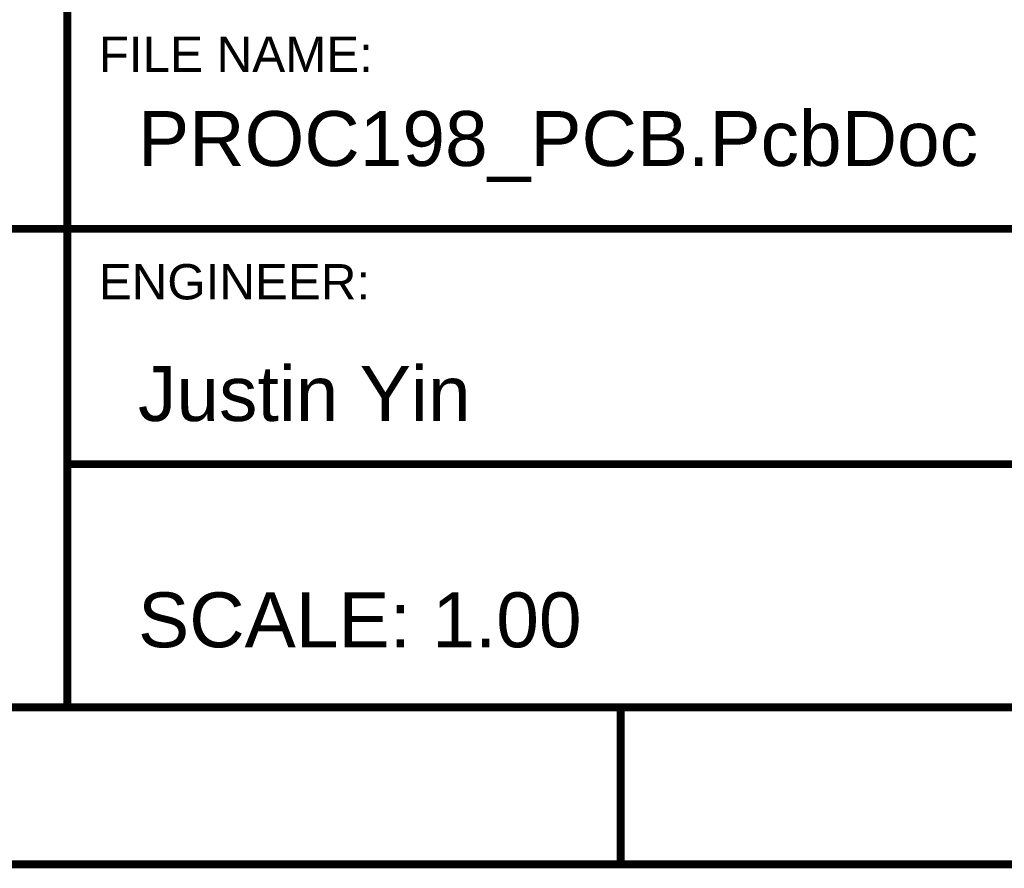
# Model space of a CAD drawing. Header units: inches. Extents: x -2.3 to 12.7, y -2.8 to 6.7.
# Tile 156 of 171: x 9.4 to 10.7, y -2.8 to -1.8. Entities that reach past the tile are written whole.
import ezdxf

# ---------------------------------------------------------------- set-up
doc = ezdxf.new("R2010")
doc.units = ezdxf.units.IN
doc.header["$MEASUREMENT"] = 0
doc.layers.add('M10 Fab Notes', color=56, linetype='Continuous')
doc.styles.add('Arial', font='txt', dxfattribs={"height": 0.2})

msp = doc.modelspace()

# ---------------------------------------------------------------- linework, layer by layer
at = {"layer": 'M10 Fab Notes'}
for points in [[(9.4592, -2.0166, 0.01, 0.01, 0), (9.4592, -1.4166, 0.01, 0.01, 0)], [(4.4767, -2.0166, 0.01, 0.01, 0), (9.4592, -2.0166, 0.01, 0.01, 0)], [(9.4592, -2.0166, 0.01, 0.01, 0), (12.4592, -2.0166, 0.01, 0.01, 0)], [(9.4592, -2.6266, 0.01, 0.01, 0), (9.4592, -2.0166, 0.01, 0.01, 0)], [(9.4592, -2.3166, 0.01, 0.01, 0), (12.4592, -2.3166, 0.01, 0.01, 0)], [(-2.1358, -2.6266, 0.01, 0.01, 0), (12.4642, -2.6266, 0.01, 0.01, 0)], [(10.1642, -2.8266, 0.01, 0.01, 0), (10.1642, -2.6266, 0.01, 0.01, 0)], [(-2.3358, -2.8266, 0.01, 0.01, 0), (12.6642, -2.8266, 0.01, 0.01, 0)]]:
    msp.add_lwpolyline(points, format="xyseb", dxfattribs=at)
for points in [[(9.4567, -2.0166, 0.005, 0.005, 1), (9.4617, -2.0166, 0.005, 0.005, 1)], [(9.4567, -2.0166, 0.005, 0.005, 1), (9.4617, -2.0166, 0.005, 0.005, 1)], [(9.4567, -2.0166, 0.005, 0.005, 1), (9.4617, -2.0166, 0.005, 0.005, 1)], [(9.4567, -2.0166, 0.005, 0.005, 1), (9.4617, -2.0166, 0.005, 0.005, 1)], [(9.4567, -2.3166, 0.005, 0.005, 1), (9.4617, -2.3166, 0.005, 0.005, 1)], [(9.4567, -2.6266, 0.005, 0.005, 1), (9.4617, -2.6266, 0.005, 0.005, 1)], [(10.1617, -2.6266, 0.005, 0.005, 1), (10.1667, -2.6266, 0.005, 0.005, 1)], [(10.1617, -2.8266, 0.005, 0.005, 1), (10.1667, -2.8266, 0.005, 0.005, 1)]]:
    msp.add_lwpolyline(points, format="xyseb", close=True, dxfattribs=at)

# ---------------------------------------------------------------- texts
at = {"layer": 'M10 Fab Notes', "style": 'Arial'}
for s, height, p in [('FILE NAME:', 0.045, (9.4992, -1.8166)), ('PROC198_PCB.PcbDoc', 0.07, (9.5492, -1.9366)), ('ENGINEER:', 0.045, (9.4992, -2.1066)), ('Justin Yin', 0.07, (9.5492, -2.2616)), ('SCALE: 1.00', 0.07, (9.5492, -2.55))]:
    msp.add_text(s, height=height, dxfattribs=at).set_placement(p)

doc.saveas('drawing.dxf')
